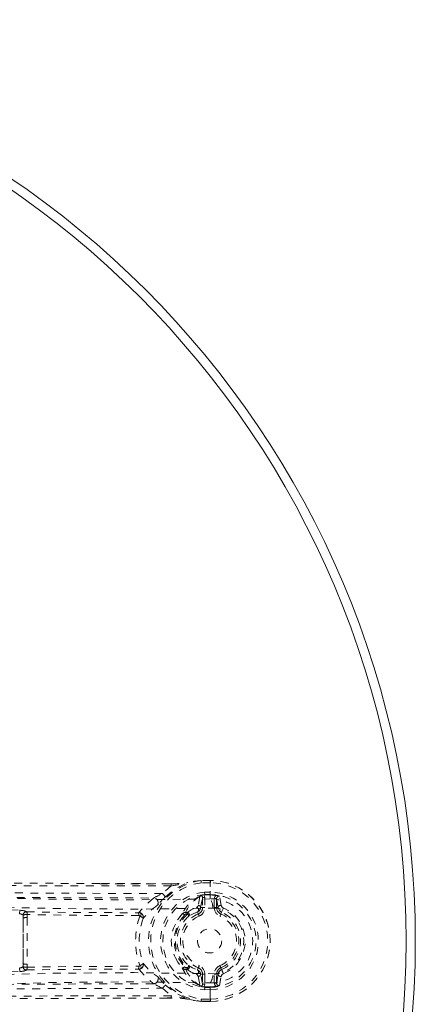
# Model space of a CAD drawing. Header units: inches. Extents: x 9.5 to 33.7, y 0.9 to 30.3.
# Tile 6 of 6: x 28.6 to 33.7, y 17.6 to 30.3. Entities that reach past the tile are written whole.
import ezdxf

# ---------------------------------------------------------------- set-up
doc = ezdxf.new("R2010")
doc.units = ezdxf.units.IN
doc.header["$MEASUREMENT"] = 0
doc.linetypes.add('SLD-Dashed', pattern=[0.075, 0.05, -0.025])
doc.linetypes.add('SLD-Solid', pattern=[0])

msp = doc.modelspace()

# ---------------------------------------------------------------- linework, layer by layer
at = {"color": 7, "linetype": 'SLD-Dashed', "lineweight": 0}
for p, q in [((30.985, 19.201), (30.981, 19.201)), ((31.102, 19.201), (30.985, 19.201)), ((31.102, 19.199), (30.985, 19.199)), ((31.099, 19.171), (30.985, 19.171)), ((31.101, 19.143), (31.102, 19.197)), ((31.102, 19.197), (31.102, 19.201)), ((30.601, 19.158), (29.676, 19.161)), ((29.676, 19.157), (30.6, 19.157)), ((30.599, 19.129), (30.484, 19.033)), ((31.028, 19.05), (31.029, 19.02)), ((31.028, 19.05), (31.099, 19.05)), ((31.028, 19.05), (31.028, 19.05)), ((31.101, 19.12), (31.101, 19.143)), ((31.101, 18.962), (31.101, 19.12)), ((30.968, 18.994), (30.947, 18.879)), ((30.968, 18.994), (30.979, 19.004)), ((30.976, 18.85), (31.001, 18.98)), ((30.979, 19.004), (30.978, 19.004)), ((30.984, 19.008), (30.979, 19.004)), ((30.979, 19.004), (30.979, 19.004)), ((31.031, 18.98), (31.001, 18.98)), ((31.001, 18.98), (31.001, 18.85)), ((31.029, 19.02), (31.01, 19.014)), ((31.01, 19.014), (31.02, 19.015)), ((31.02, 19.015), (31.099, 19.014)), ((31.099, 19.02), (31.029, 19.02)), ((31.031, 18.98), (31.031, 18.85)), ((31.099, 19.014), (31.099, 19.02)), ((31.183, 18.966), (31.153, 18.966)), ((31.153, 18.85), (31.153, 18.966)), ((31.183, 18.966), (31.203, 18.85)), ((31.183, 18.85), (31.183, 18.966)), ((31.243, 18.878), (31.219, 18.997)), ((28.328, 18.831), (28.645, 18.815)), ((30.786, 18.789), (30.804, 18.789)), ((30.946, 18.768), (30.935, 18.795)), ((30.976, 18.85), (31.001, 18.85)), ((31.031, 18.85), (31.001, 18.85)), ((31.136, 18.844), (31.139, 18.845)), ((31.153, 18.85), (31.183, 18.85)), ((31.203, 18.85), (31.183, 18.85)), ((31.247, 18.79), (31.238, 18.768)), ((31.247, 18.79), (31.27, 18.845)), ((28.688, 18.752), (28.688, 18.713)), ((28.688, 18.129), (28.688, 18.713)), ((28.742, 18.72), (28.741, 18.76)), ((30.181, 18.749), (30.181, 18.749)), ((30.74, 18.77), (30.757, 18.782)), ((30.81, 18.766), (30.791, 18.766)), ((31.092, 18.265), (31.076, 18.265)), ((31.1, 18.265), (31.092, 18.265)), ((28.328, 18.011), (28.645, 18.027)), ((28.688, 18.129), (28.688, 18.09)), ((28.741, 18.082), (28.742, 18.122)), ((30.181, 18.094), (30.181, 18.094)), ((30.757, 18.06), (30.74, 18.072)), ((30.786, 18.053), (30.804, 18.053)), ((30.791, 18.076), (30.81, 18.076)), ((30.935, 18.047), (30.946, 18.074)), ((31.238, 18.074), (31.247, 18.052)), ((31.247, 18.052), (31.239, 18.048)), ((30.947, 17.963), (30.968, 17.848)), ((31.001, 17.862), (30.976, 17.992)), ((30.976, 17.992), (31.001, 17.992)), ((31.001, 17.992), (31.001, 17.862)), ((31.031, 17.992), (31.001, 17.992)), ((31.031, 17.992), (31.031, 17.862)), ((31.139, 17.998), (31.136, 17.998)), ((31.153, 17.992), (31.183, 17.992)), ((31.153, 17.876), (31.153, 17.992)), ((31.203, 17.992), (31.183, 17.876)), ((31.203, 17.992), (31.183, 17.992)), ((31.183, 17.876), (31.183, 17.992)), ((31.219, 17.846), (31.243, 17.964)), ((30.484, 17.81), (30.599, 17.713)), ((30.968, 17.848), (30.968, 17.848)), ((30.968, 17.848), (30.968, 17.848)), ((30.979, 17.838), (30.968, 17.848)), ((30.979, 17.838), (30.984, 17.834)), ((31.001, 17.862), (31.031, 17.862)), ((31.01, 17.828), (31.02, 17.828)), ((31.029, 17.822), (31.01, 17.828)), ((31.02, 17.828), (31.099, 17.828)), ((31.029, 17.822), (31.028, 17.792)), ((31.099, 17.793), (31.028, 17.792)), ((31.028, 17.792), (31.028, 17.792)), ((31.029, 17.822), (31.099, 17.822)), ((31.099, 17.828), (31.099, 17.822)), ((31.099, 17.793), (31.099, 17.793)), ((31.101, 17.722), (31.101, 17.88)), ((31.153, 17.876), (31.183, 17.876)), ((30.546, 17.685), (30.6, 17.685)), ((30.601, 17.684), (30.547, 17.684)), ((30.985, 17.671), (31.099, 17.671)), ((30.985, 17.643), (31.102, 17.643)), ((31.101, 17.699), (31.101, 17.722)), ((31.102, 17.645), (31.101, 17.699)), ((31.102, 17.641), (31.102, 17.645)), ((30.981, 17.641), (30.985, 17.641)), ((31.102, 17.641), (30.985, 17.641))]:
    msp.add_line(p, q, dxfattribs=at)
at = {"color": 7, "linetype": 'SLD-Dashed', "lineweight": 0, "flags": 128}
for points in [[(30.599, 19.129), (29.133, 19.13), (27.661, 19.139), (26.214, 19.154), (25.993, 19.156), (25.763, 19.159), (25.56, 19.161), (25.361, 19.164), (25.146, 19.167), (24.996, 19.168), (24.839, 19.17), (24.682, 19.172), (24.565, 19.174), (24.425, 19.176), (24.263, 19.178), (23.931, 19.182), (23.726, 19.185), (23.472, 19.188), (23.21, 19.191), (22.962, 19.195), (22.726, 19.198)], [(29.676, 19.161), (27.977, 19.167), (25.352, 19.194), (22.794, 19.227)], [(30.523, 18.99), (30.647, 19.091), (30.801, 19.17)], [(30.981, 19.201), (30.891, 19.189), (30.801, 19.17)], [(30.812, 19.172), (30.806, 19.172), (30.801, 19.17)], [(30.985, 19.201), (30.888, 19.188), (30.812, 19.172)], [(30.981, 19.201), (30.981, 19.2), (30.982, 19.198), (30.982, 19.195), (30.982, 19.191), (30.983, 19.187), (30.984, 19.182), (30.985, 19.176), (30.985, 19.171)], [(30.985, 19.171), (30.985, 19.177), (30.985, 19.184), (30.985, 19.189), (30.985, 19.194), (30.985, 19.197), (30.985, 19.2), (30.985, 19.201), (30.985, 19.201)], [(31.102, 19.201), (31.101, 19.201), (31.101, 19.2), (31.101, 19.197), (31.101, 19.194), (31.1, 19.189), (31.1, 19.184), (31.1, 19.177), (31.099, 19.171)], [(22.82, 19.109), (23.867, 19.101), (24.912, 19.082), (25.954, 19.053), (26.992, 19.017), (28.026, 18.983), (29.056, 18.958), (30.081, 18.95), (31.101, 18.962)], [(30.484, 19.033), (29.963, 19.033), (29.43, 19.035), (28.885, 19.037), (28.37, 19.041), (27.84, 19.045), (27.288, 19.05), (26.799, 19.056), (26.542, 19.059), (26.269, 19.062), (25.981, 19.065), (25.676, 19.069), (25.401, 19.073), (25.16, 19.076), (24.969, 19.078), (24.754, 19.081), (24.513, 19.084), (24.288, 19.087), (24.095, 19.09), (23.936, 19.092), (23.808, 19.094)], [(30.601, 19.158), (30.6, 19.159), (30.6, 19.158), (30.6, 19.155), (30.599, 19.151), (30.599, 19.146), (30.599, 19.141), (30.599, 19.135), (30.599, 19.129)], [(22.876, 19), (23.921, 18.991), (24.963, 18.97), (26.003, 18.938), (27.038, 18.9), (28.07, 18.864), (29.096, 18.838), (30.119, 18.83), (31.136, 18.844)], [(30.371, 18.973), (30.27, 18.887), (30.182, 18.787)], [(31.02, 19.015), (31.028, 18.998), (31.031, 18.98)], [(31.029, 19.02), (31.029, 19.02), (31.029, 19.02)], [(31.153, 18.966), (31.158, 18.989), (31.171, 19.009)], [(28.645, 18.815), (28.645, 18.81), (28.645, 18.799), (28.644, 18.785), (28.643, 18.771)], [(28.735, 18.796), (29.455, 18.786), (30.174, 18.784)], [(30.192, 18.738), (30.201, 18.744), (30.207, 18.751), (30.211, 18.758), (30.211, 18.766), (30.207, 18.774), (30.201, 18.78), (30.192, 18.785), (30.182, 18.787)], [(30.435, 18.895), (30.426, 18.886), (30.419, 18.88)], [(30.804, 18.789), (30.857, 18.822), (30.924, 18.852)], [(30.935, 18.795), (30.872, 18.767), (30.822, 18.737)], [(30.924, 18.852), (30.941, 18.865), (30.947, 18.879)], [(31.139, 18.845), (31.215, 18.839), (31.29, 18.815), (31.358, 18.776), (31.418, 18.723), (31.467, 18.658), (31.503, 18.584), (31.525, 18.504), (31.532, 18.421), (31.525, 18.338), (31.503, 18.258), (31.467, 18.184), (31.418, 18.119), (31.358, 18.066), (31.29, 18.027), (31.215, 18.004), (31.139, 17.998)], [(31.203, 18.85), (31.218, 18.813), (31.231, 18.799)], [(31.231, 18.799), (31.239, 18.794), (31.247, 18.79)], [(28.688, 18.752), (28.687, 18.753), (28.686, 18.755), (28.683, 18.758), (28.673, 18.763), (28.659, 18.768), (28.643, 18.771)], [(28.688, 18.713), (28.689, 18.421), (28.688, 18.129)], [(30.181, 18.749), (29.462, 18.75), (28.741, 18.76)], [(28.742, 18.72), (28.743, 18.421), (28.742, 18.122)], [(30.74, 18.77), (30.682, 18.696), (30.652, 18.639)], [(30.958, 18.74), (30.956, 18.745), (30.954, 18.75), (30.952, 18.755), (30.95, 18.759), (30.949, 18.763), (30.947, 18.765), (30.947, 18.767), (30.946, 18.768)], [(31.226, 18.74), (31.228, 18.745), (31.23, 18.75), (31.232, 18.755), (31.234, 18.759), (31.235, 18.763), (31.237, 18.765), (31.237, 18.767), (31.238, 18.768)], [(30.945, 18.367), (30.936, 18.409), (30.936, 18.425)], [(30.652, 18.204), (30.682, 18.146), (30.74, 18.072)], [(28.643, 18.072), (28.644, 18.057), (28.645, 18.043), (28.645, 18.032), (28.645, 18.027)], [(28.735, 18.046), (29.455, 18.056), (30.174, 18.058)], [(28.741, 18.082), (29.462, 18.092), (30.181, 18.094)], [(30.182, 18.055), (30.192, 18.058), (30.201, 18.062), (30.207, 18.068), (30.211, 18.076), (30.211, 18.084), (30.207, 18.092), (30.201, 18.098), (30.192, 18.104)], [(30.182, 18.055), (30.27, 17.955), (30.371, 17.869)], [(30.804, 18.053), (30.857, 18.02), (30.924, 17.99)], [(30.822, 18.105), (30.872, 18.075), (30.935, 18.047)], [(30.958, 18.102), (30.956, 18.097), (30.954, 18.092), (30.952, 18.087), (30.95, 18.083), (30.949, 18.079), (30.947, 18.077), (30.947, 18.075), (30.946, 18.074)], [(31.226, 18.102), (31.228, 18.097), (31.23, 18.092), (31.232, 18.087), (31.234, 18.083), (31.235, 18.079), (31.237, 18.077), (31.237, 18.075), (31.238, 18.074)], [(22.876, 17.842), (23.921, 17.851), (24.964, 17.872), (26.003, 17.904), (27.039, 17.942), (28.07, 17.978), (29.097, 18.004), (30.119, 18.012), (31.136, 17.998)], [(30.419, 17.962), (30.426, 17.956), (30.435, 17.947)], [(30.924, 17.99), (30.941, 17.977), (30.947, 17.963)], [(22.82, 17.733), (23.867, 17.741), (24.912, 17.76), (25.954, 17.789), (26.992, 17.825), (28.026, 17.859), (29.056, 17.884), (30.081, 17.893), (31.101, 17.88)], [(23.808, 17.748), (23.944, 17.75), (24.116, 17.752), (24.325, 17.755), (24.57, 17.758), (24.819, 17.762), (25.039, 17.765), (25.192, 17.767), (25.33, 17.768), (25.452, 17.77), (25.607, 17.772), (25.77, 17.774), (25.926, 17.776), (26.74, 17.786), (27.558, 17.794), (28.531, 17.803), (29.52, 17.808), (30.484, 17.81)], [(30.523, 17.852), (30.647, 17.751), (30.801, 17.672)], [(31.031, 17.862), (31.028, 17.844), (31.02, 17.828)], [(31.029, 17.822), (31.029, 17.822), (31.029, 17.822)], [(31.099, 17.822), (31.099, 17.819), (31.099, 17.812), (31.099, 17.803), (31.099, 17.793)], [(31.171, 17.833), (31.158, 17.853), (31.153, 17.876)], [(30.599, 17.713), (29.135, 17.712), (27.662, 17.703), (26.214, 17.688), (25.967, 17.686), (25.709, 17.682), (25.494, 17.68), (25.264, 17.677), (25.014, 17.674), (24.743, 17.67), (24.525, 17.668), (24.263, 17.664), (23.939, 17.66), (23.728, 17.657), (23.47, 17.654), (23.208, 17.651), (22.96, 17.647), (22.726, 17.644)], [(30.547, 17.684), (27.977, 17.675), (25.352, 17.648), (22.727, 17.614)], [(30.599, 17.713), (30.599, 17.708), (30.599, 17.701), (30.599, 17.696), (30.599, 17.691), (30.6, 17.687), (30.6, 17.684), (30.6, 17.683), (30.601, 17.684)], [(30.801, 17.672), (30.806, 17.67), (30.812, 17.67)], [(30.801, 17.672), (30.881, 17.655), (30.981, 17.641)], [(30.985, 17.641), (30.888, 17.654), (30.812, 17.67)], [(30.981, 17.641), (30.981, 17.642), (30.982, 17.644), (30.982, 17.647), (30.982, 17.651), (30.983, 17.655), (30.984, 17.66), (30.985, 17.666), (30.985, 17.671)], [(30.985, 17.641), (30.985, 17.641), (30.985, 17.642), (30.985, 17.645), (30.985, 17.648), (30.985, 17.653), (30.985, 17.659), (30.985, 17.665), (30.985, 17.671)], [(31.099, 17.671), (31.1, 17.665), (31.1, 17.659), (31.1, 17.653), (31.101, 17.648), (31.101, 17.645), (31.101, 17.642), (31.101, 17.641), (31.102, 17.641)]]:
    msp.add_lwpolyline(points, dxfattribs=at)
at = {"color": 7, "linetype": 'SLD-Solid', "lineweight": 15}
for radius in [11.875, 11.757, 11.757]:
    msp.add_circle((21.868, 18.421), radius, dxfattribs=at)
at = {"color": 7, "linetype": 'SLD-Dashed', "lineweight": 0}
msp.add_circle((31.092, 18.421), 0.156, dxfattribs=at)
for centre, radius, start, end in [((31.092, 18.421), 0.787, 98.0937, 261.9063), ((31.092, 18.421), 0.758, 98.0936, 261.9064), ((29.983, 22.644), 3.569, 279.9436, 283.2519), ((30.63, 20.345), 1.187, 268.5719, 278.7898), ((30.985, 19.171), 0.03, 90.0028, 95.051), ((31.092, 18.421), 0.78, 270, 89.3038), ((31.092, 18.421), 0.75, 270.5684, 89.4316), ((31.092, 18.421), 0.78, 270.7166, 89.2834), ((31.092, 18.421), 0.632, 95.8273, 264.1727), ((31.092, 18.421), 0.629, 270.6527, 89.3473), ((32.161, 19.023), 1.063, 178.5477, 180.1457), ((31.689, 518.511), 499.539, 269.09607, 269.8488), ((27.938, 23.753), 5.363, 296.9688, 298.3324), ((30.368, 18.913), 0.0608, 328.0025, 87.427), ((32.101, 17.439), 2.213, 135.5086, 138.8672), ((30.165, 18.699), 0.461, 39.1744, 46.3354), ((31.092, 18.421), 0.602, 96.0327, 263.9673), ((31.188, 18.551), 0.499, 114.8895, 153.9925), ((31.189, 18.613), 0.441, 120.2265, 156.4273), ((31.017, 18.928), 0.0864, 94.5701, 112.6886), ((30.97, 18.98), 0.0306, 359.0713, 64.574), ((31.092, 18.421), 0.599, 270.6527, 89.3473), ((31.092, 18.421), 0.593, 82.3909, 89.3289), ((30.914, 18.843), 0.221, 0.3098, 32.5189), ((31.107, 18.421), 0.541, 269.3502, 90.6498), ((31.143, 18.805), 0.206, 68.3434, 82.3387), ((31.213, 18.967), 0.0299, 77.8914, 181.9525), ((28.654, 18.634), 0.181, 63.536, 92.7746), ((28.733, 18.75), 0.0457, 88.2713, 178.1463), ((28.668, 18.766), 0.0735, 355.5118, 24.1478), ((30.175, 18.798), 0.0133, 266.7957, 303.9447), ((30.178, 18.726), 0.0608, 343.775, 85.9549), ((30.931, 18.149), 0.893, 124.989, 141.1477), ((30.782, 18.744), 0.0448, 85.0852, 123.9432), ((30.745, 18.767), 0.046, 358.2946, 28.8063), ((30.801, 18.759), 0.0305, 314.5497, 84.2831), ((30.764, 18.767), 0.0459, 358.3063, 28.8623), ((30.919, 18.821), 0.031, 301.5704, 79.9029), ((30.911, 18.855), 0.0649, 291.3175, 355.0789), ((30.912, 18.85), 0.089, 292.774, 360), ((30.946, 18.849), 0.0299, 1.1001, 88.7763), ((30.912, 18.85), 0.119, 292.7737, 0.0001), ((31.272, 18.85), 0.119, 179.9999, 247.2263), ((31.272, 18.85), 0.089, 180, 247.226), ((31.233, 18.849), 0.0301, 72.3501, 178.5758), ((31.287, 18.887), 0.0453, 191.2463, 247.579), ((31.092, 18.421), 0.4, 292.774, 67.226), ((31.092, 18.421), 0.459, 292.774, 67.226), ((28.73, 18.657), 0.104, 83.861, 114.0312), ((28.728, 18.621), 0.101, 82.2346, 113.4735), ((31.105, 18.421), 0.966, 160.8189, 199.1818), ((30.111, 18.752), 0.0709, 357.2846, 27.2809), ((30.18, 18.736), 0.0128, 12.3382, 83.3654), ((31.03, 18.421), 0.844, 160.0603, 199.9397), ((30.176, 18.667), 0.0738, 34.9776, 76.7599), ((31.132, 18.421), 0.494, 137.4884, 222.5116), ((31.104, 18.421), 0.453, 130.4511, 229.5489), ((31.085, 18.421), 0.411, 129.7062, 230.2938), ((31.092, 18.421), 0.376, 112.774, 247.226), ((30.736, 18.731), 0.0396, 37.1211, 84.8261), ((31.092, 18.421), 0.346, 112.774, 247.226), ((30.792, 18.733), 0.033, 91.8823, 138.3814), ((30.788, 18.739), 0.0347, 357.2678, 50.6033), ((31.092, 18.421), 0.346, 292.774, 67.226), ((31.092, 18.421), 0.376, 292.774, 67.226), ((31.072, 18.421), 0.473, 152.6139, 207.3861), ((28.645, 18.129), 0.0575, 267.8246, 317.5866), ((28.654, 18.208), 0.181, 267.2187, 296.4662), ((28.728, 18.221), 0.101, 246.5267, 277.7654), ((28.73, 18.185), 0.104, 245.9689, 276.1389), ((28.733, 18.092), 0.0457, 181.8534, 271.7291), ((28.668, 18.076), 0.073, 335.7493, 4.5936), ((30.111, 18.09), 0.0708, 332.7147, 2.7175), ((30.175, 18.044), 0.0133, 56.0937, 93.2885), ((30.18, 18.106), 0.0128, 276.634, 347.6706), ((30.178, 18.116), 0.0608, 274.0451, 16.225), ((30.176, 18.175), 0.0738, 283.2407, 325.0216), ((30.931, 18.693), 0.893, 218.8525, 235.0107), ((30.736, 18.111), 0.0396, 275.174, 322.8788), ((31.183, 18.285), 0.492, 205.7077, 245.4803), ((30.782, 18.098), 0.0448, 236.2206, 274.9359), ((30.792, 18.109), 0.033, 221.6188, 268.1185), ((30.745, 18.075), 0.046, 331.1906, 1.7058), ((31.19, 18.229), 0.441, 203.5938, 239.7435), ((30.801, 18.083), 0.0305, 275.7201, 45.4471), ((30.764, 18.075), 0.0459, 331.1376, 1.6937), ((30.788, 18.103), 0.0347, 309.3965, 2.7324), ((30.919, 18.021), 0.031, 280.1776, 58.3488), ((30.911, 17.987), 0.0649, 4.9226, 68.681), ((30.912, 17.992), 0.089, 360, 67.226), ((30.912, 17.992), 0.119, 359.9999, 67.2263), ((31.272, 17.992), 0.119, 112.7737, 180.0001), ((31.272, 17.992), 0.089, 112.774, 180), ((31.275, 17.986), 0.0715, 119.6339, 175.2045), ((29.895, 17.452), 1.479, 21.6247, 23.9233), ((30.368, 17.929), 0.0608, 272.5705, 32.0036), ((32.101, 19.402), 2.213, 221.1324, 224.4918), ((30.946, 17.993), 0.0299, 271.1727, 358.951), ((30.904, 18.003), 0.233, 328.038, 358.5937), ((31.233, 17.993), 0.0301, 181.4246, 287.6496), ((31.287, 17.955), 0.0454, 112.4834, 168.6914), ((31.689, -481.667), 499.538, 90.1512, 90.90393), ((27.939, 13.09), 5.362, 61.6675, 63.0313), ((30.165, 18.143), 0.461, 313.663, 320.8251), ((30.97, 17.862), 0.0306, 295.4259, 0.9286), ((31.024, 17.943), 0.116, 249.6273, 263.114), ((31.092, 18.421), 0.593, 270.6711, 277.6091), ((31.143, 18.037), 0.206, 277.6613, 291.6565), ((31.213, 17.875), 0.0299, 178.0475, 282.1086), ((29.983, 14.199), 3.568, 76.7474, 80.0568), ((30.63, 16.497), 1.187, 81.2123, 91.4269)]:
    msp.add_arc(centre, radius, start, end, dxfattribs=at)

doc.saveas('drawing.dxf')
